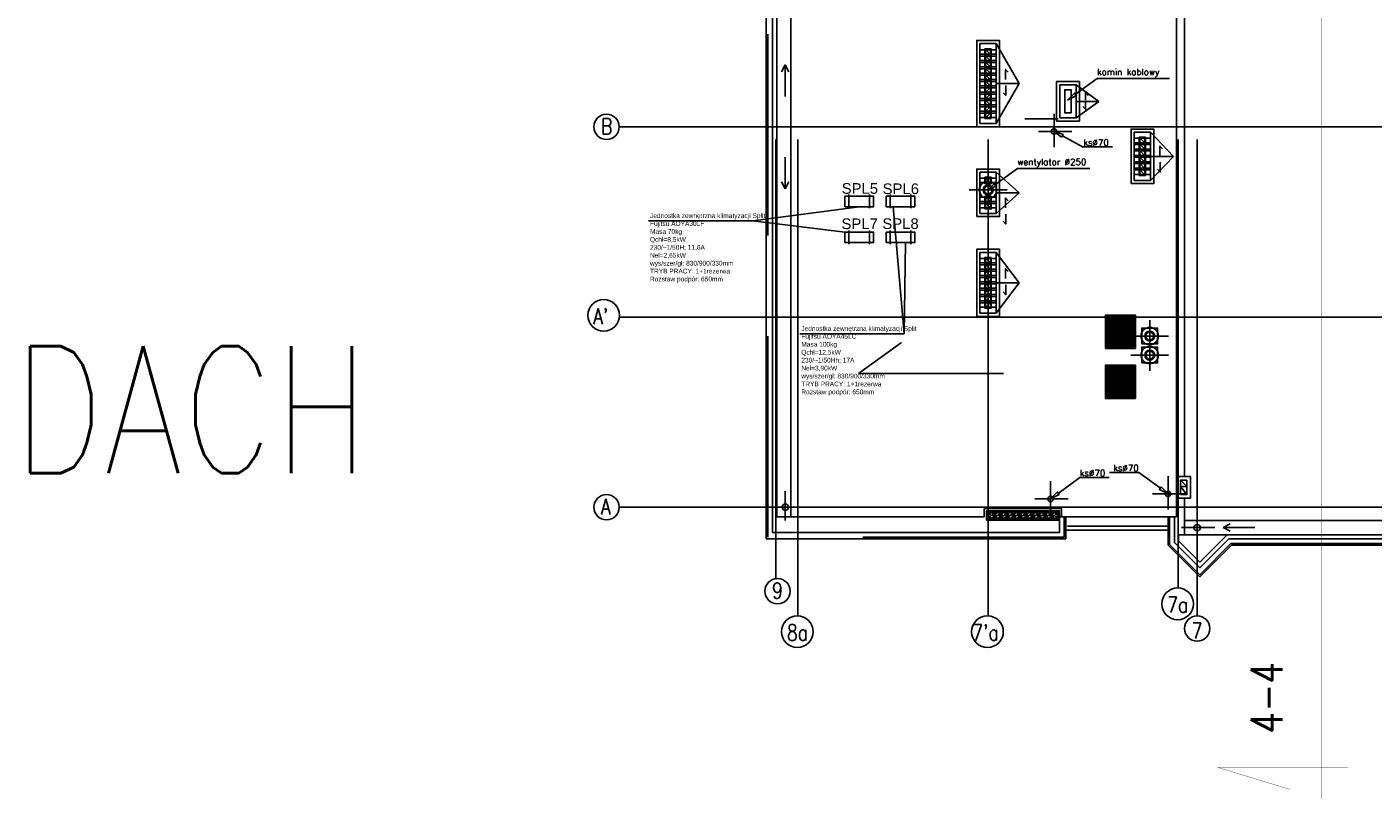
# Model space of a CAD drawing. Header units: centimetres. Extents: x -92429 to 178773, y 2337 to 428125.
# Tile 1 of 138: x 159645 to 163893, y 2337 to 4773. Entities that reach past the tile are written whole.
import ezdxf

# ---------------------------------------------------------------- set-up
doc = ezdxf.new("R2010")
doc.units = ezdxf.units.CM
doc.header["$LTSCALE"] = 50
for name, pattern in [('Dach_Ist$0$DASHDOT2', [12.7, 6.35, -3.175, 0, -3.175]), ('Dach_Ist$0$HIDDEN', [9.525, 6.35, -3.175]), ('Dach_Ist$0$HIDDEN2', [4.7625, 3.175, -1.5875])]:
    doc.linetypes.add(name, pattern=pattern)
for name, color, linetype in [('AU Splity do monitorowania', 183, 'Continuous'), ('bgde_jednostki_zew_klim', 3, 'Continuous'), ('Dach_Ist$0$ARCH_INFO_OPISY_IST', 15, 'Continuous'), ('Dach_Ist$0$ARCH_INFO_OSIE_IST', 179, 'Dach_Ist$0$DASHDOT2'), ('Dach_Ist$0$ARCH_INFO_OSIE_OPISY_IST', 177, 'Continuous'), ('Dach_Ist$0$ARCH_NIEWIDOK_IST', 8, 'Dach_Ist$0$HIDDEN'), ('Dach_Ist$0$ARCH_OTWORY_KOO_WENTYLACJA_IST', 220, 'Continuous'), ('Dach_Ist$0$ARCH_POMOCNICZE_IST', 8, 'Dach_Ist$0$HIDDEN2'), ('Dach_Ist$0$ARCH_PRZEKROJOWE_IST', 12, 'Continuous'), ('Dach_Ist$0$ARCH_WIDOK_INNE_IST', 251, 'Continuous'), ('Dach_Ist$0$ARCH_WIDOK_IST', 251, 'Continuous')]:
    doc.layers.add(name, color=color, linetype=linetype)
doc.layers.add('Dach_Ist$0$RYSUNKOWE_NIEDRUK', color=6, linetype='Continuous', plot=False)
doc.styles.add('Arial', font='ARIAL.TTF')
doc.styles.add('Dach_Ist$0$ROMANS-2000-CM', font='romans.shx', dxfattribs={"width": 0.8, "height": 400})
doc.styles.add('Dach_Ist$0$ROMANS-250-CM', font='romans.shx', dxfattribs={"width": 0.8, "height": 50})
doc.styles.add('Dach_Ist$0$ROMANS-50-CM', font='romans.shx', dxfattribs={"width": 0.8, "height": 10})
doc.styles.add('Dach_Ist$0$ROMANS-500-CM', font='romans.shx', dxfattribs={"width": 0.8, "height": 100})
doc.styles.add('SZ9$0$Pu1$0$Standard', font='txt')
pattern_1 = [(0, (181059.4013, 22531.194), (1e-15, 3.175), [])]

msp = doc.modelspace()

# ---------------------------------------------------------------- hatches: boundary and pattern name
at = {"layer": 'Dach_Ist$0$ARCH_WIDOK_INNE_IST'}
h = msp.add_hatch(dxfattribs=at)
h.set_pattern_fill('ANSI31', color=8, angle=315, style=0)
h.set_pattern_definition(pattern_1)
h.paths.add_polyline_path([(163055.3, 3765.6), (163093.8, 3765.6), (163093.8, 3856.6), (163055.3, 3856.6)])
h = msp.add_hatch(dxfattribs=at)
h.set_pattern_fill('ANSI31', color=8, angle=315, style=0)
h.set_pattern_definition(pattern_1)
h.paths.add_polyline_path([(163136.3, 3765.6), (163097.8, 3765.6), (163097.8, 3856.6), (163136.3, 3856.6)])
h = msp.add_hatch(dxfattribs=at)
h.set_pattern_fill('ANSI31', color=8, angle=315, style=0)
h.set_pattern_definition(pattern_1)
h.paths.add_polyline_path([(163055.3, 3607.6), (163093.8, 3607.6), (163093.8, 3698.6), (163055.3, 3698.6)])
h = msp.add_hatch(dxfattribs=at)
h.set_pattern_fill('ANSI31', color=8, angle=315, style=0)
h.set_pattern_definition(pattern_1)
h.paths.add_polyline_path([(163136.3, 3607.6), (163097.8, 3607.6), (163097.8, 3698.6), (163136.3, 3698.6)])

# ---------------------------------------------------------------- linework, layer by layer
at = {"layer": 'bgde_jednostki_zew_klim'}
for p, q in [((162239.2, 4243.7, 2170), (162239.2, 4200.7, 2170)), ((162304.2, 4243.7, 2170), (162304.2, 4200.7, 2170)), ((162369.2, 4243.7, 2170), (162369.2, 4200.7, 2170)), ((162434.2, 4243.7, 2170), (162434.2, 4200.7, 2170)), ((162271.7, 4205.7, 2170), (161935.9, 4160.8, 2170)), ((162378.4, 4205.7, 2170), (162413.6, 3804.8, 2170)), ((161935.9, 4160.8, 2170), (161606.7, 4160.8, 2170)), ((162226.7, 4125.7, 2170), (161935.9, 4160.8, 2170)), ((162239.2, 4130.7, 2170), (162239.2, 4087.7, 2170)), ((162304.2, 4130.7, 2170), (162304.2, 4087.7, 2170)), ((162369.2, 4130.7, 2170), (162369.2, 4087.7, 2170)), ((162434.2, 4130.7, 2170), (162434.2, 4087.7, 2170)), ((162417.2, 4092.7, 2170), (162413.6, 3804.8, 2170)), ((162413.6, 3804.8, 2170), (162084.4, 3804.8, 2170))]:
    msp.add_line(p, q, dxfattribs=at)
at = {"layer": 'bgde_jednostki_zew_klim', "elevation": 2170}
for points in [[(162226.7, 4238.7), (162316.7, 4238.7), (162316.7, 4205.7), (162226.7, 4205.7)], [(162356.7, 4238.7), (162446.7, 4238.7), (162446.7, 4205.7), (162356.7, 4205.7)], [(162226.7, 4125.7), (162316.7, 4125.7), (162316.7, 4092.7), (162226.7, 4092.7)], [(162356.7, 4125.7), (162446.7, 4125.7), (162446.7, 4092.7), (162356.7, 4092.7)]]:
    msp.add_lwpolyline(points, close=True, dxfattribs=at)
at = {"layer": 'Dach_Ist$0$ARCH_INFO_OPISY_IST', "color": 8}
for p, q in [((162038.3, 4653.5, 2170), (162026.7, 4631, 2170)), ((162038.3, 4553.5, 2170), (162038.3, 4653.5, 2170)), ((162038.3, 4653.5, 2170), (162049.9, 4631, 2170)), ((162038.3, 4361.7, 2170), (162038.3, 4261.7, 2170)), ((162038.3, 4261.7, 2170), (162026.7, 4284.2, 2170)), ((162038.3, 4261.7, 2170), (162049.9, 4284.2, 2170)), ((162269.4, 3679.3, 2170), (162404.7, 3777, 2170)), ((162726.8, 3679.3, 2170), (162269.4, 3679.3, 2170)), ((163420.1, 3193.1, 2170), (163442.6, 3204.7, 2170)), ((163420.1, 3193.1, 2170), (163442.6, 3204.7, 2170)), ((163520.1, 3193.1, 2170), (163420.1, 3193.1, 2170)), ((163420.1, 3193.1, 2170), (163442.6, 3181.5, 2170)), ((163520.1, 3193.1, 2170), (163420.1, 3193.1, 2170)), ((163420.1, 3193.1, 2170), (163442.6, 3181.5, 2170))]:
    msp.add_line(p, q, dxfattribs=at)
at = {"layer": 'Dach_Ist$0$ARCH_INFO_OPISY_IST', "color": 8, "elevation": 2170}
for points in [[(162733.5, 4607.2), (162733.5, 4638.7), (162741.9, 4630)], [(162734, 4588), (162734, 4556.6), (162725.6, 4565.3)], [(162985.5, 4541.4), (162985.5, 4565), (162993.9, 4556.3)], [(162986, 4536.1), (162986, 4513.3), (162977.6, 4522)], [(163220.5, 4365.7), (163220.5, 4397.2), (163228.9, 4388.5)], [(163221, 4346.5), (163221, 4315.1), (163212.6, 4323.8)], [(162733.5, 4201.7), (162733.5, 4233.2), (162741.9, 4224.5)], [(162734, 4182.5), (162734, 4151.1), (162725.6, 4159.8)], [(162733.5, 3978.7), (162733.5, 4010.2), (162741.9, 4001.5)], [(162734, 3959.5), (162734, 3928.1), (162725.6, 3936.8)]]:
    msp.add_lwpolyline(points, dxfattribs=at)
at = {"layer": 'Dach_Ist$0$ARCH_INFO_OPISY_IST', "color": 8, "ltscale": 0.5, "elevation": 2170}
for points in [[(162953.9, 4560.3), (163022.1, 4610.2)], [(162702.5, 4276.3), (162770.7, 4326.3)], [(163222.1, 3317.3), (163153.9, 3367.3)], [(162899.5, 3301.3), (162967.7, 3351.3)]]:
    msp.add_lwpolyline(points, dxfattribs=at)
at = {"layer": 'Dach_Ist$0$ARCH_INFO_OPISY_IST', "color": 8, "ltscale": 0.5, "extrusion": (0, 1, 0)}
for points, elevation in [([(-163022.1, 2170), (-163251.3, 2170)], 4610.2), ([(-162978.7, 2170), (-163071.2, 2170)], 4394.1), ([(-162770.7, 2170), (-162999.9, 2170)], 4326.3), ([(-163153.9, 2170), (-163061.4, 2170)], 3367.3), ([(-162967.7, 2170), (-163060.2, 2170)], 3351.3)]:
    msp.add_lwpolyline(points, dxfattribs=dict(at, elevation=elevation))
at = {"layer": 'Dach_Ist$0$ARCH_INFO_OPISY_IST', "color": 8, "ltscale": 0.5, "elevation": 2170}
for points in [[(162956.9, 4556.3), (162929.7, 4542.6), (162951, 4564.4)], [(162910.4, 4424.6), (162886.3, 4443.1), (162915.1, 4433.5)], [(162705.4, 4272.3), (162678.3, 4258.6), (162699.5, 4280.4)], [(163225, 3321.4), (163246.3, 3299.6), (163219.1, 3313.3)], [(162902.4, 3297.3), (162875.3, 3283.6), (162896.5, 3305.4)]]:
    msp.add_lwpolyline(points, close=True, dxfattribs=at)
at = {"layer": 'Dach_Ist$0$ARCH_INFO_OPISY_IST', "color": 8, "ltscale": 0.5, "extrusion": (-0.468721, -0.883346, 0), "elevation": -80273}
msp.add_lwpolyline([(141832.4, 2170), (141907, 2170)], dxfattribs=at)
at = {"layer": 'Dach_Ist$0$ARCH_INFO_OSIE_IST', "color": 8, "ltscale": 10}
for p, q in [((162008.3, 10767.6, 2170), (162008.3, 3032.2, 2170)), ((162078.3, 10767.6, 2170), (162078.3, 2914.8, 2170)), ((162678.3, 10767.6, 2170), (162678.3, 2914.8, 2170)), ((163278.3, 10767.6, 2170), (163278.3, 3061.1, 2170)), ((163338.3, 10767.6, 2170), (163338.3, 2914.8, 2170)), ((162899.8, 4482.6, 2170), (162794.4, 4482.6, 2170)), ((161514.3, 4457.6, 2170), (171041.3, 4457.6, 2170)), ((162678.3, 4308.2, 2170), (162678.3, 4209.1, 2170)), ((161514.3, 3857.6, 2170), (163419.4, 3857.6, 2170)), ((163419.4, 3857.6, 2170), (170738.3, 3857.6, 2170)), ((162038.3, 3215.9, 2170), (162038.3, 3307.7, 2170)), ((163338.3, 3227.6, 2170), (163338.3, 3287.6, 2170)), ((163338.3, 3227.6, 2170), (163338.3, 3287.6, 2170)), ((161514.3, 3257.6, 2170), (171041.3, 3257.6, 2170)), ((162094.3, 3257.6, 2170), (161988.9, 3257.6, 2170)), ((163394.3, 3193.1, 2170), (163288.9, 3193.1, 2170)), ((163394.3, 3193.1, 2170), (163288.9, 3193.1, 2170)), ((163338.3, 3128.4, 2170), (163338.3, 3220.2, 2170)), ((163338.3, 3128.4, 2170), (163338.3, 3220.2, 2170))]:
    msp.add_line(p, q, dxfattribs=at)
at = {"layer": 'Dach_Ist$0$ARCH_INFO_OSIE_OPISY_IST', "color": 8}
msp.add_line((163278.3, 3061.1, 2170), (163278.3, 3002.2, 2170), dxfattribs=at)
for centre, radius in [((161474.3, 4457.6, 2170), 40), ((161465.1, 3862.8, 2170), 50), ((161474.3, 3257.6, 2170), 40), ((162013.8, 2992.6, 2170), 40), ((162013.8, 2992.6, 2170), 40), ((163276.4, 2952.7, 2170), 50), ((162076.4, 2864.9, 2170), 50), ((162676.4, 2864.9, 2170), 50), ((163338.3, 2874.8, 2170), 40)]:
    msp.add_circle(centre, radius, dxfattribs=at)
at = {"layer": 'Dach_Ist$0$ARCH_NIEWIDOK_IST', "color": 8, "ltscale": 2}
for p, q in [((162918.3, 3162.6, 2170), (162918.3, 3227.6, 2170)), ((163251.3, 3227.6, 2170), (163251.3, 3139.7, 2170)), ((162918.3, 3162.6, 2170), (161983.3, 3162.6, 2170)), ((163251.3, 3139.7, 2170), (163346.3, 3044.7, 2170)), ((163444.2, 3142.6, 2170), (163346.3, 3044.7, 2170)), ((163940.3, 3142.6, 2170), (163444.2, 3142.6, 2170))]:
    msp.add_line(p, q, dxfattribs=at)
at = {"layer": 'Dach_Ist$0$ARCH_NIEWIDOK_IST', "color": 8}
msp.add_line((163246.3, 3197.6, 2170), (162923.3, 3197.6, 2170), dxfattribs=at)
at = {"layer": 'Dach_Ist$0$ARCH_NIEWIDOK_IST', "color": 8, "ltscale": 2, "elevation": 2170}
msp.add_lwpolyline([(161983.3, 3162.6), (161983.3, 3162.6), (161983.3, 7144.7), (161885.3, 7242.6), (161983.3, 7340.6), (161983.3, 7457.6)], dxfattribs=at)
at = {"layer": 'Dach_Ist$0$ARCH_NIEWIDOK_IST', "color": 8, "elevation": 2170}
for points in [[(162652.3, 4468.1), (162704.3, 4468.1), (162704.3, 4720.1), (162652.3, 4720.1)], [(162904.3, 4485.6), (162956.3, 4485.6), (162956.3, 4590.6), (162904.3, 4590.6)], [(163139.3, 4288.6), (163191.3, 4288.6), (163191.3, 4440.6), (163139.3, 4440.6)], [(162652.3, 4184.6), (162704.3, 4184.6), (162704.3, 4314.6), (162652.3, 4314.6)], [(162652.3, 3869.6), (162704.3, 3869.6), (162704.3, 4061.6), (162652.3, 4061.6)]]:
    msp.add_lwpolyline(points, close=True, dxfattribs=at)
for points in [[(162704.3, 4701.1), (162652.3, 4701.1)], [(162652.3, 4687.1), (162704.3, 4687.1)], [(162704.3, 4681.1), (162652.3, 4681.1)], [(162652.3, 4667.1), (162704.3, 4667.1)], [(162704.3, 4661.1), (162652.3, 4661.1)], [(162652.3, 4647.1), (162704.3, 4647.1)], [(162704.3, 4641.1), (162652.3, 4641.1)], [(162652.3, 4627.1), (162704.3, 4627.1)], [(162704.3, 4621.1), (162652.3, 4621.1)], [(162652.3, 4607.1), (162704.3, 4607.1)], [(162704.3, 4601.1), (162652.3, 4601.1)], [(162652.3, 4587.1), (162704.3, 4587.1)], [(162704.3, 4581.1), (162652.3, 4581.1)], [(162652.3, 4567.1), (162704.3, 4567.1)], [(162704.3, 4561.1), (162652.3, 4561.1)], [(162652.3, 4547.1), (162704.3, 4547.1)], [(162704.3, 4541.1), (162652.3, 4541.1)], [(162652.3, 4527.1), (162704.3, 4527.1)], [(162704.3, 4521.1), (162652.3, 4521.1)], [(162652.3, 4507.1), (162704.3, 4507.1)], [(162704.3, 4501.1), (162652.3, 4501.1)], [(162652.3, 4487.1), (162704.3, 4487.1)], [(163191.3, 4421.6), (163139.3, 4421.6)], [(163139.3, 4407.6), (163191.3, 4407.6)], [(163191.3, 4401.6), (163139.3, 4401.6)], [(163139.3, 4387.6), (163191.3, 4387.6)], [(163191.3, 4381.6), (163139.3, 4381.6)], [(163139.3, 4367.6), (163191.3, 4367.6)], [(163191.3, 4361.6), (163139.3, 4361.6)], [(163139.3, 4347.6), (163191.3, 4347.6)], [(163191.3, 4341.6), (163139.3, 4341.6)], [(162704.3, 4295.6), (162652.3, 4295.6)], [(163139.3, 4327.6), (163191.3, 4327.6)], [(163191.3, 4321.6), (163139.3, 4321.6)], [(163139.3, 4307.6), (163191.3, 4307.6)], [(162652.3, 4281.6), (162704.3, 4281.6)], [(162704.3, 4235.6), (162652.3, 4235.6)], [(162652.3, 4221.6), (162704.3, 4221.6)], [(162704.3, 4215.6), (162652.3, 4215.6)], [(162652.3, 4201.6), (162704.3, 4201.6)], [(162704.3, 4042.6), (162652.3, 4042.6)], [(162652.3, 4028.6), (162704.3, 4028.6)], [(162704.3, 4022.6), (162652.3, 4022.6)], [(162652.3, 4008.6), (162704.3, 4008.6)], [(162704.3, 4002.6), (162652.3, 4002.6)], [(162652.3, 3988.6), (162704.3, 3988.6)], [(162704.3, 3982.6), (162652.3, 3982.6)], [(162652.3, 3968.6), (162704.3, 3968.6)], [(162704.3, 3962.6), (162652.3, 3962.6)], [(162652.3, 3948.6), (162704.3, 3948.6)], [(162704.3, 3942.6), (162652.3, 3942.6)], [(162652.3, 3928.6), (162704.3, 3928.6)], [(162704.3, 3922.6), (162652.3, 3922.6)], [(162652.3, 3908.6), (162704.3, 3908.6)], [(162704.3, 3902.6), (162652.3, 3902.6)], [(162652.3, 3888.6), (162704.3, 3888.6)]]:
    msp.add_lwpolyline(points, dxfattribs=at)
at = {"layer": 'Dach_Ist$0$ARCH_OTWORY_KOO_WENTYLACJA_IST', "color": 8}
for p, q in [((162668.3, 4704.1, 2170), (162688.3, 4704.1, 2170)), ((162688.3, 4684.1, 2170), (162668.3, 4704.1, 2170)), ((162688.3, 4664.1, 2170), (162668.3, 4684.1, 2170)), ((162688.3, 4644.1, 2170), (162668.3, 4664.1, 2170)), ((162688.3, 4624.1, 2170), (162668.3, 4644.1, 2170)), ((162688.3, 4604.1, 2170), (162668.3, 4624.1, 2170)), ((162688.3, 4584.1, 2170), (162668.3, 4604.1, 2170)), ((162688.3, 4584.1, 2170), (162668.3, 4564.1, 2170)), ((162688.3, 4564.1, 2170), (162668.3, 4544.1, 2170)), ((162920.3, 4574.6, 2170), (162940.3, 4574.6, 2170)), ((162668.3, 4544.1, 2170), (162688.3, 4544.1, 2170)), ((162688.3, 4524.1, 2170), (162668.3, 4544.1, 2170)), ((162688.3, 4524.1, 2170), (162668.3, 4504.1, 2170)), ((162688.3, 4504.1, 2170), (162668.3, 4484.1, 2170)), ((162668.3, 4484.1, 2170), (162688.3, 4484.1, 2170)), ((163155.3, 4424.6, 2170), (163175.3, 4424.6, 2170)), ((163175.3, 4404.6, 2170), (163155.3, 4424.6, 2170)), ((163175.3, 4384.6, 2170), (163155.3, 4404.6, 2170)), ((163175.3, 4364.6, 2170), (163155.3, 4384.6, 2170)), ((163175.3, 4344.6, 2170), (163155.3, 4364.6, 2170)), ((163175.3, 4324.6, 2170), (163155.3, 4344.6, 2170)), ((162668.3, 4298.6, 2170), (162688.3, 4298.6, 2170)), ((162688.3, 4278.6, 2170), (162668.3, 4298.6, 2170)), ((163175.3, 4304.6, 2170), (163155.3, 4324.6, 2170)), ((162688.3, 4218.6, 2170), (162668.3, 4238.6, 2170)), ((162688.3, 4198.6, 2170), (162668.3, 4218.6, 2170)), ((162668.3, 4045.6, 2170), (162688.3, 4045.6, 2170)), ((162688.3, 4025.6, 2170), (162668.3, 4045.6, 2170)), ((162688.3, 4005.6, 2170), (162668.3, 4025.6, 2170)), ((162688.3, 3985.6, 2170), (162668.3, 4005.6, 2170)), ((162688.3, 3965.6, 2170), (162668.3, 3985.6, 2170)), ((162688.3, 3945.6, 2170), (162668.3, 3965.6, 2170)), ((162688.3, 3925.6, 2170), (162668.3, 3945.6, 2170)), ((162688.3, 3925.6, 2170), (162668.3, 3905.6, 2170)), ((162688.3, 3905.6, 2170), (162668.3, 3885.6, 2170)), ((162668.3, 3885.6, 2170), (162688.3, 3885.6, 2170)), ((163285.3, 3342.6, 2170), (163305.3, 3322.6, 2170)), ((163285.3, 3322.6, 2170), (163305.3, 3297.6, 2170)), ((162698.3, 3241.6, 2170), (162678.3, 3221.6, 2170)), ((162678.3, 3241.6, 2170), (162678.3, 3221.6, 2170)), ((162718.3, 3241.6, 2170), (162698.3, 3221.6, 2170)), ((162738.3, 3241.6, 2170), (162718.3, 3221.6, 2170)), ((162758.3, 3241.6, 2170), (162738.3, 3221.6, 2170)), ((162778.3, 3241.6, 2170), (162758.3, 3221.6, 2170)), ((162798.3, 3241.6, 2170), (162778.3, 3221.6, 2170)), ((162818.3, 3241.6, 2170), (162798.3, 3221.6, 2170)), ((162838.3, 3241.6, 2170), (162818.3, 3221.6, 2170)), ((162858.3, 3241.6, 2170), (162838.3, 3221.6, 2170)), ((162878.3, 3241.6, 2170), (162858.3, 3221.6, 2170)), ((162898.3, 3241.6, 2170), (162878.3, 3221.6, 2170))]:
    msp.add_line(p, q, dxfattribs=at)
at = {"layer": 'Dach_Ist$0$ARCH_OTWORY_KOO_WENTYLACJA_IST', "color": 8, "elevation": 2170}
for points in [[(162688.3, 4704.1), (162668.3, 4704.1), (162668.3, 4684.1), (162688.3, 4684.1)], [(162688.3, 4684.1), (162668.3, 4684.1), (162668.3, 4664.1), (162688.3, 4664.1)], [(162688.3, 4664.1), (162668.3, 4664.1), (162668.3, 4644.1), (162688.3, 4644.1)], [(162688.3, 4644.1), (162668.3, 4644.1), (162668.3, 4624.1), (162688.3, 4624.1)], [(162688.3, 4624.1), (162668.3, 4624.1), (162668.3, 4604.1), (162688.3, 4604.1)], [(162688.3, 4604.1), (162668.3, 4604.1), (162668.3, 4584.1), (162688.3, 4584.1)], [(162688.3, 4564.1), (162668.3, 4564.1), (162668.3, 4584.1), (162688.3, 4584.1)], [(162688.3, 4544.1), (162668.3, 4544.1), (162668.3, 4564.1), (162688.3, 4564.1)], [(162940.3, 4501.6), (162920.3, 4501.6), (162920.3, 4574.6), (162940.3, 4574.6)], [(162688.3, 4544.1), (162668.3, 4544.1), (162668.3, 4524.1), (162688.3, 4524.1)], [(162688.3, 4504.1), (162668.3, 4504.1), (162668.3, 4524.1), (162688.3, 4524.1)], [(162688.3, 4484.1), (162668.3, 4484.1), (162668.3, 4504.1), (162688.3, 4504.1)], [(163175.3, 4424.6), (163155.3, 4424.6), (163155.3, 4404.6), (163175.3, 4404.6)], [(163175.3, 4404.6), (163155.3, 4404.6), (163155.3, 4384.6), (163175.3, 4384.6)], [(163175.3, 4384.6), (163155.3, 4384.6), (163155.3, 4364.6), (163175.3, 4364.6)], [(163175.3, 4364.6), (163155.3, 4364.6), (163155.3, 4344.6), (163175.3, 4344.6)], [(163175.3, 4344.6), (163155.3, 4344.6), (163155.3, 4324.6), (163175.3, 4324.6)], [(162688.3, 4298.6), (162668.3, 4298.6), (162668.3, 4278.6), (162688.3, 4278.6)], [(163175.3, 4324.6), (163155.3, 4324.6), (163155.3, 4304.6), (163175.3, 4304.6)], [(162688.3, 4238.6), (162668.3, 4238.6), (162668.3, 4218.6), (162688.3, 4218.6)], [(162688.3, 4218.6), (162668.3, 4218.6), (162668.3, 4198.6), (162688.3, 4198.6)], [(162688.3, 4045.6), (162668.3, 4045.6), (162668.3, 4025.6), (162688.3, 4025.6)], [(162688.3, 4025.6), (162668.3, 4025.6), (162668.3, 4005.6), (162688.3, 4005.6)], [(162688.3, 4005.6), (162668.3, 4005.6), (162668.3, 3985.6), (162688.3, 3985.6)], [(162688.3, 3985.6), (162668.3, 3985.6), (162668.3, 3965.6), (162688.3, 3965.6)], [(162688.3, 3965.6), (162668.3, 3965.6), (162668.3, 3945.6), (162688.3, 3945.6)], [(162688.3, 3945.6), (162668.3, 3945.6), (162668.3, 3925.6), (162688.3, 3925.6)], [(162688.3, 3905.6), (162668.3, 3905.6), (162668.3, 3925.6), (162688.3, 3925.6)], [(162688.3, 3885.6), (162668.3, 3885.6), (162668.3, 3905.6), (162688.3, 3905.6)], [(163285.3, 3322.6), (163305.3, 3322.6), (163305.3, 3342.6), (163285.3, 3342.6)], [(163285.3, 3297.6), (163305.3, 3297.6), (163305.3, 3322.6), (163285.3, 3322.6)], [(162678.3, 3241.6), (162678.3, 3221.6), (162698.3, 3221.6), (162698.3, 3241.6)], [(162698.3, 3241.6), (162698.3, 3221.6), (162718.3, 3221.6), (162718.3, 3241.6)], [(162718.3, 3241.6), (162718.3, 3221.6), (162738.3, 3221.6), (162738.3, 3241.6)], [(162738.3, 3241.6), (162738.3, 3221.6), (162758.3, 3221.6), (162758.3, 3241.6)], [(162758.3, 3241.6), (162758.3, 3221.6), (162778.3, 3221.6), (162778.3, 3241.6)], [(162778.3, 3241.6), (162778.3, 3221.6), (162798.3, 3221.6), (162798.3, 3241.6)], [(162798.3, 3241.6), (162798.3, 3221.6), (162818.3, 3221.6), (162818.3, 3241.6)], [(162818.3, 3241.6), (162818.3, 3221.6), (162838.3, 3221.6), (162838.3, 3241.6)], [(162838.3, 3241.6), (162838.3, 3221.6), (162858.3, 3221.6), (162858.3, 3241.6)], [(162858.3, 3241.6), (162858.3, 3221.6), (162878.3, 3221.6), (162878.3, 3241.6)], [(162878.3, 3241.6), (162878.3, 3221.6), (162898.3, 3221.6), (162898.3, 3241.6)]]:
    msp.add_lwpolyline(points, close=True, dxfattribs=at)
at = {"layer": 'Dach_Ist$0$ARCH_OTWORY_KOO_WENTYLACJA_IST', "color": 8}
for centre, radius in [((162678.3, 4694.1, 2170), 8.5), ((162678.3, 4674.1, 2170), 8.5), ((162678.3, 4654.1, 2170), 8.5), ((162678.3, 4634.1, 2170), 8.5), ((162678.3, 4614.1, 2170), 8.5), ((162678.3, 4594.1, 2170), 8.5), ((162678.3, 4574.1, 2170), 8.5), ((162678.3, 4554.1, 2170), 8.5), ((162678.3, 4534.1, 2170), 8.5), ((162678.3, 4514.1, 2170), 8.5), ((162678.3, 4494.1, 2170), 8.5), ((163165.3, 4414.6, 2170), 8.5), ((163165.3, 4394.6, 2170), 8.5), ((163165.3, 4374.6, 2170), 8.5), ((163165.3, 4354.6, 2170), 8.5), ((163165.3, 4334.6, 2170), 8.5), ((162678.3, 4288.6, 2170), 8.5), ((163165.3, 4314.6, 2170), 8.5), ((162678.3, 4258.6, 2170), 15.8), ((162678.3, 4258.6, 2170), 12.5), ((162678.3, 4228.6, 2170), 8.5), ((162678.3, 4208.6, 2170), 8.5), ((162678.3, 4035.6, 2170), 8.5), ((162678.3, 4015.6, 2170), 8.5), ((162678.3, 3995.6, 2170), 8.5), ((162678.3, 3975.6, 2170), 8.5), ((162678.3, 3955.6, 2170), 8.5), ((162678.3, 3935.6, 2170), 8.5), ((162678.3, 3915.6, 2170), 8.5), ((162678.3, 3895.6, 2170), 8.5), ((163188.3, 3797.6, 2170), 15.8), ((163188.3, 3797.6, 2170), 12.5), ((163188.3, 3737.6, 2170), 15.8), ((163188.3, 3737.6, 2170), 12.5), ((162688.3, 3231.6, 2170), 8.5), ((162708.3, 3231.6, 2170), 8.5), ((162728.3, 3231.6, 2170), 8.5), ((162748.3, 3231.6, 2170), 8.5), ((162768.3, 3231.6, 2170), 8.5), ((162788.3, 3231.6, 2170), 8.5), ((162808.3, 3231.6, 2170), 8.5), ((162828.3, 3231.6, 2170), 8.5), ((162848.3, 3231.6, 2170), 8.5), ((162868.3, 3231.6, 2170), 8.5), ((162888.3, 3231.6, 2170), 8.5)]:
    msp.add_circle(centre, radius, dxfattribs=at)
at = {"layer": 'Dach_Ist$0$ARCH_POMOCNICZE_IST', "color": 8}
for p, q in [((162886.3, 4499.2, 2170), (162886.3, 4393.8, 2170)), ((162942.3, 4443.1, 2170), (162836.9, 4443.1, 2170)), ((162618.5, 4258.6, 2170), (162738.1, 4258.6, 2170)), ((163188.3, 3847.2, 2170), (163188.3, 3748.1, 2170)), ((163128.5, 3797.6, 2170), (163248.1, 3797.6, 2170)), ((163188.3, 3787.2, 2170), (163188.3, 3688.1, 2170)), ((163128.5, 3737.6, 2170), (163248.1, 3737.6, 2170)), ((162875.3, 3339.7, 2170), (162875.3, 3234.3, 2170)), ((163246.3, 3355.7, 2170), (163246.3, 3250.3, 2170)), ((162931.3, 3283.6, 2170), (162825.9, 3283.6, 2170)), ((163302.3, 3299.6, 2170), (163196.9, 3299.6, 2170))]:
    msp.add_line(p, q, dxfattribs=at)
at = {"layer": 'Dach_Ist$0$ARCH_PRZEKROJOWE_IST', "color": 8, "ltscale": 4}
for p, q in [((163246.3, 3216.6, 2170), (163246.3, 3137.6, 2170)), ((163246.3, 3137.6, 2170), (163346.3, 3037.6, 2170))]:
    msp.add_line(p, q, dxfattribs=at)
for centre in [(162886.3, 4443.1, 2170), (162875.3, 3283.6, 2170), (163246.3, 3299.6, 2170)]:
    msp.add_circle(centre, 8.5, dxfattribs=at)
at = {"layer": 'Dach_Ist$0$ARCH_WIDOK_INNE_IST', "color": 8}
for p, q in [((162704.3, 4720.1, 2170), (162776.3, 4594.1, 2170)), ((162704.3, 4594.1, 2170), (162776.3, 4594.1, 2170)), ((162776.3, 4594.1, 2170), (162704.3, 4468.1, 2170)), ((162956.3, 4590.6, 2170), (163028.3, 4538.1, 2170)), ((162956.3, 4538.1, 2170), (163028.3, 4538.1, 2170)), ((163028.3, 4538.1, 2170), (162956.3, 4485.6, 2170)), ((163191.3, 4440.6, 2170), (163263.3, 4364.6, 2170)), ((163191.3, 4364.6, 2170), (163263.3, 4364.6, 2170)), ((163263.3, 4364.6, 2170), (163191.3, 4288.6, 2170)), ((162704.3, 4314.6, 2170), (162776.3, 4249.6, 2170)), ((162704.3, 4249.6, 2170), (162776.3, 4249.6, 2170)), ((162776.3, 4249.6, 2170), (162704.3, 4184.6, 2170)), ((162704.3, 4061.6, 2170), (162776.3, 3965.6, 2170)), ((162704.3, 3965.6, 2170), (162776.3, 3965.6, 2170)), ((162776.3, 3965.6, 2170), (162704.3, 3869.6, 2170)), ((163095.8, 3763.6, 2170), (163095.8, 3858.6, 2170)), ((163095.8, 3700.6, 2170), (163095.8, 3605.6, 2170))]:
    msp.add_line(p, q, dxfattribs=at)
at = {"layer": 'Dach_Ist$0$ARCH_WIDOK_INNE_IST', "color": 8, "elevation": 2170}
for points in [[(163053.3, 3763.6), (163138.3, 3763.6), (163138.3, 3858.6), (163053.3, 3858.6)], [(163055.3, 3765.6), (163093.8, 3765.6), (163093.8, 3856.6), (163055.3, 3856.6)], [(163136.3, 3765.6), (163097.8, 3765.6), (163097.8, 3856.6), (163136.3, 3856.6)], [(163053.3, 3605.6), (163138.3, 3605.6), (163138.3, 3700.6), (163053.3, 3700.6)], [(163055.3, 3607.6), (163093.8, 3607.6), (163093.8, 3698.6), (163055.3, 3698.6)], [(163136.3, 3607.6), (163097.8, 3607.6), (163097.8, 3698.6), (163136.3, 3698.6)]]:
    msp.add_lwpolyline(points, close=True, dxfattribs=at)
at = {"layer": 'Dach_Ist$0$ARCH_WIDOK_IST', "color": 8}
for p, q in [((162056.3, 10482.6, 2170), (162056.3, 3227.6, 2170)), ((163298.3, 6857.6, 2170), (163298.3, 3354.6, 2170)), ((163273.3, 6837.6, 2170), (163273.3, 3227.6, 2170)), ((162011.3, 4457.6, 2170), (162056.3, 4457.6, 2170)), ((163317.3, 3354.6, 2170), (163273.3, 3354.6, 2170)), ((163305.3, 3342.6, 2170), (163285.3, 3342.6, 2170)), ((163285.3, 3342.6, 2170), (163285.3, 3297.6, 2170)), ((163305.3, 3342.6, 2170), (163305.3, 3297.6, 2170)), ((163317.3, 3354.6, 2170), (163317.3, 3285.6, 2170)), ((163317.3, 3285.6, 2170), (163273.3, 3285.6, 2170)), ((163305.3, 3297.6, 2170), (163285.3, 3297.6, 2170)), ((163298.3, 3285.6, 2170), (163298.3, 3170.6, 2170)), ((162666.3, 3253.6, 2170), (162666.3, 3227.6, 2170)), ((162666.3, 3253.6, 2170), (162910.3, 3253.6, 2170)), ((162888.3, 3231.6, 2170), (162688.3, 3231.6, 2170)), ((162910.3, 3227.6, 2170), (162910.3, 3253.6, 2170)), ((162903.3, 3227.6, 2170), (162923.3, 3227.6, 2170)), ((162923.3, 3157.6, 2170), (162923.3, 3227.6, 2170)), ((163246.3, 3227.6, 2170), (163246.3, 3137.6, 2170)), ((163246.3, 3227.6, 2170), (163266.3, 3227.6, 2170)), ((163266.3, 3227.6, 2170), (163266.3, 3145.9, 2170)), ((163266.3, 3227.6, 2170), (163273.3, 3227.6, 2170)), ((170518.3, 3215.6, 2170), (163298.3, 3215.6, 2170)), ((162923.3, 3157.6, 2170), (161978.3, 3157.6, 2170)), ((163246.3, 3185.6, 2170), (162923.3, 3185.6, 2170)), ((163246.3, 3185.6, 2170), (163103.9, 3185.6, 2170)), ((163266.3, 3145.9, 2170), (163346.3, 3065.9, 2170)), ((163279.3, 3170.6, 2170), (163279.3, 3151.3, 2170)), ((163279.3, 3170.6, 2170), (163298.3, 3170.6, 2170)), ((163279.3, 3151.3, 2170), (163346.3, 3084.3, 2170)), ((163432.6, 3170.6, 2170), (163298.3, 3170.6, 2170)), ((163432.6, 3170.6, 2170), (163346.3, 3084.3, 2170)), ((163438, 3157.6, 2170), (163346.3, 3065.9, 2170)), ((163951.9, 3170.6, 2170), (163432.6, 3170.6, 2170)), ((163946.6, 3157.6, 2170), (163438, 3157.6, 2170)), ((163246.3, 3137.6, 2170), (163346.3, 3037.6, 2170)), ((163446.3, 3137.6, 2170), (163346.3, 3037.6, 2170)), ((163938.3, 3137.6, 2170), (163446.3, 3137.6, 2170)), ((163888.2, 3137.6, 2170), (163483.3, 3137.6, 2170))]:
    msp.add_line(p, q, dxfattribs=at)
at = {"layer": 'Dach_Ist$0$ARCH_WIDOK_IST', "color": 8, "elevation": 2170}
for points in [[(161978.3, 3157.6), (161978.3, 3157.6), (161978.3, 7142.6), (161878.3, 7242.6), (161978.3, 7342.6), (161978.3, 7457.6)], [(162903.3, 3227.6), (162903.3, 3177.6), (161998.3, 3177.6), (161998.3, 7150.9), (161906.6, 7242.6), (161998.3, 7334.3), (161998.3, 7457.6)], [(162666.3, 3227.6), (162011.3, 3227.6), (162011.3, 7156.3), (161924.9, 7242.6), (162011.3, 7329), (162011.3, 7457.6)], [(162673.3, 3246.6), (162688.3, 3231.6), (162673.3, 3216.6)], [(162903.3, 3246.6), (162888.3, 3231.6), (162903.3, 3216.6)], [(163246.3, 3227.6), (162923.3, 3227.6)]]:
    msp.add_lwpolyline(points, dxfattribs=at)
for points in [[(162642.3, 4458.1), (162714.3, 4458.1), (162714.3, 4730.1), (162642.3, 4730.1)], [(162894.3, 4475.6), (162966.3, 4475.6), (162966.3, 4600.6), (162894.3, 4600.6)], [(163129.3, 4278.6), (163201.3, 4278.6), (163201.3, 4450.6), (163129.3, 4450.6)], [(162642.3, 4174.6), (162714.3, 4174.6), (162714.3, 4324.6), (162642.3, 4324.6)], [(162642.3, 3859.6), (162714.3, 3859.6), (162714.3, 4071.6), (162642.3, 4071.6)], [(163048.3, 3758.6), (163143.3, 3758.6), (163143.3, 3863.6), (163048.3, 3863.6)], [(163163.3, 3772.6), (163213.3, 3772.6), (163213.3, 3822.6), (163163.3, 3822.6)], [(163163.3, 3712.6), (163213.3, 3712.6), (163213.3, 3762.6), (163163.3, 3762.6)], [(163048.3, 3600.6), (163143.3, 3600.6), (163143.3, 3705.6), (163048.3, 3705.6)], [(162673.3, 3216.6), (162903.3, 3216.6), (162903.3, 3246.6), (162673.3, 3246.6)]]:
    msp.add_lwpolyline(points, close=True, dxfattribs=at)
at = {"layer": 'Dach_Ist$0$ARCH_WIDOK_IST', "color": 8}
for centre, radius in [((162678.3, 4258.6, 2170), 27.5), ((163188.3, 3797.6, 2170), 27.5), ((163188.3, 3737.6, 2170), 27.5), ((162038.3, 3257.6, 2170), 10), ((163338.3, 3193.1, 2170), 10), ((163338.3, 3193.1, 2170), 10)]:
    msp.add_circle(centre, radius, dxfattribs=at)
at = {"layer": 'Dach_Ist$0$RYSUNKOWE_NIEDRUK', "color": 8, "const_width": 1, "elevation": 2170}
msp.add_lwpolyline([(163601.4, 11388.1), (163412.5, 11299.8), (163849.8, 11299.8), (163729.3, 11299.8), (163729.3, 11459.9), (163729.3, 2337.2), (163729.3, 2436.2), (163813.1, 2436.2), (163404.4, 2436.2), (163631, 2367.3)], dxfattribs=at)

# ---------------------------------------------------------------- texts
at = {"layer": 'AU Splity do monitorowania', "char_height": 33.6, "width": 751.956, "attachment_point": 1, "style": 'Arial'}
for s, insert in [('SPL5', (162216.3, 4280)), ('SPL6', (162345.5, 4279.1)), ('SPL7', (162215.6, 4168.6)), ('SPL8', (162344.6, 4169))]:
    msp.add_mtext(s, dxfattribs=dict(at, insert=insert))
at = {"layer": 'bgde_jednostki_zew_klim', "char_height": 15, "width": 362.66, "attachment_point": 1, "style": 'SZ9$0$Pu1$0$Standard'}
for s, insert in [('Jednostka zewnętrzna klimatyzacji Split\\PFujitsu AOYA30LF\\PMasa 70kg\\PQchł=8,5kW\\P230/~1/50H; 11,6A\\PNel=2,65kW\\Pwys/szer/gł: 830/900/330mm\\PTRYB PRACY: 1+1rezerwa\\PRozstaw podpór: 650mm', (161611.3, 4185, 2170)), ('Jednostka zewnętrzna klimatyzacji Split\\PFujitsu AOYA45LC\\PMasa 100kg\\PQchł=12,5kW\\P230/~1/50Hh; 17A\\PNel=3,90kW\\Pwys/szer/gł: 830/900/330mm\\PTRYB PRACY: 1+1rezerwa\\PRozstaw podpór: 650mm', (162088.9, 3829, 2170))]:
    msp.add_mtext(s, dxfattribs=dict(at, insert=insert))
at = {"layer": 'Dach_Ist$0$ARCH_INFO_OPISY_IST', "color": 8, "style": 'Dach_Ist$0$ROMANS-2000-CM', "width": 0.8}
msp.add_text('DACH', height=400, dxfattribs=at).set_placement((159600.9, 3365.2, 2170))
at = {"layer": 'Dach_Ist$0$ARCH_INFO_OPISY_IST', "color": 8, "char_height": 20, "width": 343.592, "style": 'Dach_Ist$0$ROMANS-50-CM'}
for s, insert, attachment_point in [('{\\W1;komin kablowy}', (163022.1, 4614.3, 2170), 7), ('{\\W1;ks%%C70}', (162978.7, 4398.1, 2170), 7), ('{\\W1;wentylator %%C250}', (162770.7, 4330.3, 2170), 7), ('{\\W1;ks%%C70}', (162967.7, 3355.3, 2170), 7), ('{\\W1;ks%%C70}', (163153.9, 3371.3, 2170), 9)]:
    msp.add_mtext(s, dxfattribs=dict(at, insert=insert, attachment_point=attachment_point))
at = {"layer": 'Dach_Ist$0$ARCH_INFO_OSIE_OPISY_IST', "color": 8, "style": 'Dach_Ist$0$ROMANS-250-CM', "width": 0.8}
for s, p in [('B', (161456.8, 4434.4, 2170)), ("A'", (161432, 3835, 2170)), ('A', (161456.8, 3234.4, 2170)), ('9', (161996.3, 2969.4, 2170)), ('7a', (163243.3, 2925, 2170)), ("7'a", (162628, 2837.1, 2170)), ('7', (163320.8, 2843, 2170)), ('8a', (162043.3, 2837.1, 2170))]:
    msp.add_text(s, height=50, dxfattribs=at).set_placement(p)
at = {"layer": 'Dach_Ist$0$RYSUNKOWE_NIEDRUK', "color": 8, "insert": (163507.7, 2543.2, 2170), "char_height": 100, "width": 765.579, "attachment_point": 1, "rotation": 90, "style": 'Dach_Ist$0$ROMANS-500-CM'}
msp.add_mtext('4-4', dxfattribs=at)

doc.saveas('drawing.dxf')
